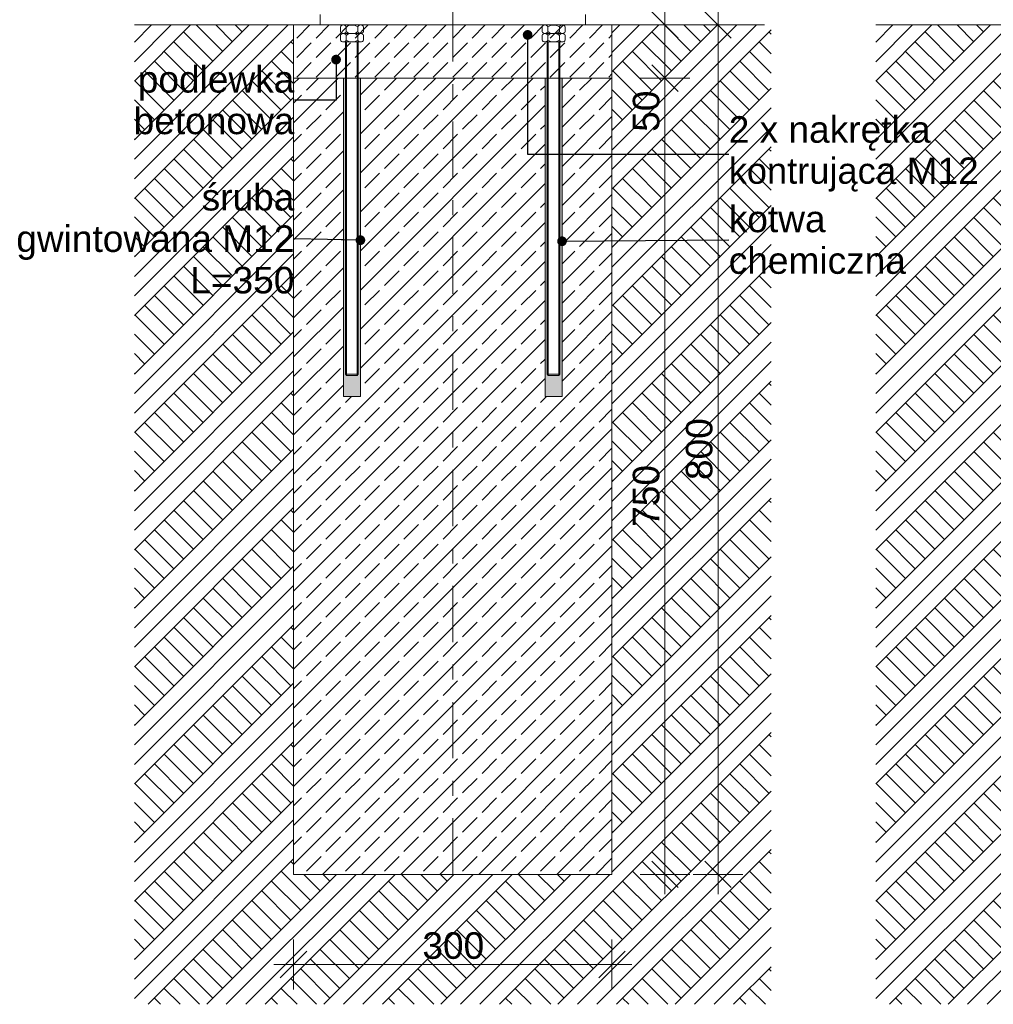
# Model space of a CAD drawing. Header units: millimetres. Extents: x 2143 to 5070, y -2093 to 697.
# Tile 3 of 16: x 2143 to 3060, y -705 to 222. Entities that reach past the tile are written whole.
import ezdxf

# ---------------------------------------------------------------- set-up
doc = ezdxf.new("R2010")
doc.units = ezdxf.units.MM
doc.header["$MEASUREMENT"] = 0
doc.linetypes.add('Przerywana podwójnie', pattern=[109.361107, 52.916665, -21.166666, 14.111111, -21.166666])
for name, color, linetype, lineweight in [('0_Nr_pióra__1', 7, 'Continuous', 13), ('0_Nr_pióra__7', 7, 'Continuous', 13), ('Konstrukcja - Stropy_Nr_pióra__1', 7, 'Continuous', 13), ('Konstrukcja - Słupy_Nr_pióra__101', 252, 'Continuous', 5), ('Opisy - Etykiety_Nr_pióra__1', 7, 'Continuous', 13), ('Wymiarowanie - Detale_Nr_pióra__1', 7, 'Continuous', 13)]:
    doc.layers.add(name, color=color, linetype=linetype, lineweight=lineweight)
doc.layers.add('Wymiarowanie - Detale', color=7, linetype='Continuous')
doc.styles.add('STYL_AUTOMATYCZNY_1', font='arial.ttf')
doc.linetypes.add('Szkic', pattern='A,0,[1,A-071.Shx,S=1.587302,R=0,X=0,Y=4.79217e-17],-200,0', length=200)
doc.dimstyles.new('STYL_AUTOMATYCZNY__1', dxfattribs={"dimtxt": 25, "dimasz": 23.75, "dimexe": 0.18, "dimexo": 0.0625, "dimgap": 0, "dimtad": 1, "dimdec": 0, "dimzin": 0, "dimdsep": 46, "dimtxsty": 'STYL_AUTOMATYCZNY_1', "dimblk": 'ARROWHEAD_6', "dimblk1": 'ARROWHEAD_6', "dimblk2": 'ARROWHEAD_6', "dimcen": 0.09, "dimse1": 1, "dimse2": 1, "dimclrd": 7, "dimclre": 7, "dimclrt": 7, "dimazin": 0, "dimtfac": 1, "dimtdec": 4, "dimtmove": 0, "dimatfit": 3, "dimfxl": 1, "dimtolj": 1, "dimtzin": 0, "dimarcsym": 0})
doc.dimstyles.new('STYL_AUTOMATYCZNY__2', dxfattribs={"dimtxt": 25, "dimasz": 23.75, "dimexe": 0.18, "dimexo": 0.0625, "dimgap": 0, "dimtad": 1, "dimdec": 0, "dimzin": 0, "dimdsep": 46, "dimtxsty": 'STYL_AUTOMATYCZNY_1', "dimblk": 'ARROWHEAD_6', "dimblk1": 'ARROWHEAD_6', "dimblk2": 'ARROWHEAD_6', "dimcen": 0.09, "dimse1": 1, "dimse2": 1, "dimclrd": 7, "dimclre": 7, "dimclrt": 7, "dimazin": 0, "dimtfac": 1, "dimtdec": 4, "dimtmove": 2, "dimatfit": 3, "dimfxl": 1, "dimtolj": 1, "dimtzin": 0, "dimarcsym": 0})
doc.dimstyles.new('STYL_AUTOMATYCZNY__4', dxfattribs={"dimtxt": 25, "dimasz": 23.75, "dimexe": 0.18, "dimexo": 0.0625, "dimgap": 0, "dimtad": 1, "dimtih": 1, "dimtoh": 1, "dimdec": 0, "dimzin": 0, "dimdsep": 46, "dimtxsty": 'STYL_AUTOMATYCZNY_1', "dimblk": 'ARROWHEAD_6', "dimblk1": 'ARROWHEAD_6', "dimblk2": 'ARROWHEAD_6', "dimcen": 0.09, "dimse1": 1, "dimse2": 1, "dimclrd": 7, "dimclre": 7, "dimclrt": 7, "dimazin": 0, "dimtfac": 1, "dimtdec": 4, "dimtmove": 0, "dimatfit": 3, "dimfxl": 1, "dimtolj": 1, "dimtzin": 0, "dimarcsym": 0})
doc.dimstyles.new('STYL_AUTOMATYCZNY__6', dxfattribs={"dimtxt": 0.18, "dimasz": 18.24, "dimexe": 0.18, "dimexo": 0.0625, "dimgap": 0, "dimtad": 0, "dimtih": 1, "dimtoh": 1, "dimdec": 4, "dimzin": 0, "dimdsep": 46, "dimcen": 0.09, "dimadec": 0, "dimazin": 0, "dimtfac": 1, "dimtdec": 4, "dimtmove": 0, "dimatfit": 3, "dimldrblk": 'ARROWHEAD_11', "dimfxl": 1, "dimtolj": 1, "dimtzin": 0, "dimarcsym": 0})

# ---------------------------------------------------------------- blocks, each defined once
blk = doc.blocks.new('*D23')
at = {"layer": 'Wymiarowanie - Detale_Nr_pióra__1', "color": 7, "linetype": 'Continuous', "lineweight": 13}
for p, q in [((2401.06, -691.22), (2401.06, -644.35)), ((2701.06, -691.22), (2701.06, -644.35)), ((2413.56, -655.28), (2388.56, -680.28)), ((2688.56, -680.28), (2713.56, -655.28)), ((2382.31, -667.78), (2401.06, -667.78)), ((2401.06, -667.78), (2701.06, -667.78)), ((2701.06, -667.78), (2719.81, -667.78))]:
    blk.add_line(p, q, dxfattribs=at)
at = {"layer": 'Wymiarowanie - Detale_Nr_pióra__1', "color": 7, "lineweight": 13, "insert": (2522.45, -662.78), "char_height": 25, "attachment_point": 7, "style": 'STYL_AUTOMATYCZNY_1'}
blk.add_mtext('\\A1;{\\pql;\\fArial|b0|i0|c238|p0;\\W1.000000;300}', dxfattribs=at)
blk = doc.blocks.new('ARROWHEAD_6')
at = {"color": 0, "linetype": 'Continuous', "lineweight": 0}
for p, q in [((-0.5, -0.5), (0.5, 0.5)), ((0, 0), (-1, 0))]:
    blk.add_line(p, q, dxfattribs=at)
blk = doc.blocks.new('*D24')
at = {"layer": 'Wymiarowanie - Detale_Nr_pióra__1', "color": 7, "linetype": 'Continuous', "lineweight": 13}
for p, q in [((2738.56, 179.63), (2763.56, 154.63)), ((2774.49, 167.13), (2727.62, 167.13)), ((2751.06, -582.87), (2751.06, 167.13)), ((2738.56, -570.37), (2763.56, -595.37)), ((2774.49, -582.87), (2727.62, -582.87)), ((2751.06, -601.62), (2751.06, -582.87))]:
    blk.add_line(p, q, dxfattribs=at)
at = {"layer": 'Wymiarowanie - Detale_Nr_pióra__1', "color": 7, "lineweight": 13, "char_height": 25, "attachment_point": 7, "rotation": 90, "style": 'STYL_AUTOMATYCZNY_1'}
for s, insert in [('\\A1;{\\pql;\\fArial|b0|i0|c238|p0;\\W1.000000;50}', (2746.06, 116.49)), ('\\A1;{\\pql;\\fArial|b0|i0|c238|p0;\\W1.000000;750}', (2746.06, -255.54))]:
    blk.add_mtext(s, dxfattribs=dict(at, insert=insert))
blk = doc.blocks.new('*D25')
at = {"layer": 'Wymiarowanie - Detale_Nr_pióra__1', "color": 7, "linetype": 'Continuous', "lineweight": 13}
for p, q in [((2738.56, 229.63), (2763.56, 204.63)), ((2751.06, 167.13), (2751.06, 217.13)), ((2738.56, 179.63), (2763.56, 154.63)), ((2774.49, 167.13), (2727.62, 167.13))]:
    blk.add_line(p, q, dxfattribs=at)
blk = doc.blocks.new('*D26')
at = {"layer": 'Wymiarowanie - Detale_Nr_pióra__1', "color": 7, "linetype": 'Continuous', "lineweight": 13}
for p, q in [((2763.56, 264.63), (2738.56, 289.63)), ((2751.06, 277.13), (2751.06, 295.88)), ((2774.49, 277.13), (2727.62, 277.13)), ((2751.06, 217.13), (2751.06, 277.13)), ((2738.56, 229.63), (2763.56, 204.63)), ((2774.49, 217.13), (2727.62, 217.13)), ((2751.06, 167.13), (2751.06, 217.13))]:
    blk.add_line(p, q, dxfattribs=at)
at = {"layer": 'Wymiarowanie - Detale_Nr_pióra__1', "color": 7, "lineweight": 13, "insert": (2746.06, 228.66), "char_height": 25, "attachment_point": 7, "rotation": 90, "style": 'STYL_AUTOMATYCZNY_1'}
blk.add_mtext('\\A1;{\\pql;\\fArial|b0|i0|c238|p0;\\W1.000000;60}', dxfattribs=at)
blk = doc.blocks.new('*D27')
at = {"layer": 'Wymiarowanie - Detale_Nr_pióra__1', "color": 7, "linetype": 'Continuous', "lineweight": 13}
for p, q in [((2801.06, 217.13), (2801.06, 235.88)), ((2813.56, 204.63), (2788.56, 229.63)), ((2824.49, 217.13), (2777.62, 217.13)), ((2801.06, -582.87), (2801.06, 217.13)), ((2788.56, -570.37), (2813.56, -595.37)), ((2824.49, -582.87), (2777.62, -582.87)), ((2801.06, -601.62), (2801.06, -582.87))]:
    blk.add_line(p, q, dxfattribs=at)
at = {"layer": 'Wymiarowanie - Detale_Nr_pióra__1', "color": 7, "lineweight": 13, "insert": (2796.06, -211.48), "char_height": 25, "attachment_point": 7, "rotation": 90, "style": 'STYL_AUTOMATYCZNY_1'}
blk.add_mtext('\\A1;{\\pql;\\fArial|b0|i0|c238|p0;\\W1.000000;800}', dxfattribs=at)
blk = doc.blocks.new('ARROWHEAD_11')
at = {"color": 0, "linetype": 'Continuous', "lineweight": 0}
blk.add_line((0, 0), (-1, 0), dxfattribs=at)
at = {"color": 0, "linetype": 'Continuous', "lineweight": 0, "const_width": 0.25, "flags": 128}
blk.add_lwpolyline([(-0.125, 0, 1), (0.125, 0, 1)], format="xyb", close=True, dxfattribs=at)

msp = doc.modelspace()

# ---------------------------------------------------------------- hatches: boundary and pattern name
at = {"layer": 'Konstrukcja - Słupy_Nr_pióra__101', "linetype": 'Continuous', "lineweight": 5}
h = msp.add_hatch(dxfattribs=at)
h.set_pattern_fill('Grunt_0001', color=252, style=0, pattern_type=2)
h.set_pattern_definition([(45, (2876.576, 17.504), (-27.5772, 27.5772), []), (45, (2867.38, 26.7), (-55.1543, 55.1543), []), (45, (2858.19, 35.89), (-55.1543, 55.1543), []), (135, (2848.999, 45.081), (9.19239, 9.19239), [39, -39])])
h.paths.add_polyline_path([(2251.06, -705.25), (2251.06, 217.13), (2401.06, 217.13), (2401.06, -582.87), (2701.06, -582.87), (2701.06, 217.13), (2851.1, 217.13), (2851.1, -705.25)])
h = msp.add_hatch(dxfattribs=at)
h.set_pattern_fill('Beton_0001', color=252, style=0, pattern_type=2)
h.set_pattern_definition([(45, (2551.057, -162.874), (-18.3848, 18.3848), [19.5, -6.5]), (45, (2551.057, -144.49), (-18.3848, 18.3848), [19.5, -6.5])])
h.paths.add_polyline_path([(2401.06, 167.13), (2701.06, 167.13), (2701.06, 217.13), (2401.06, 217.13)])
h = msp.add_hatch(dxfattribs=at)
h.set_pattern_fill('Grunt_0001', color=252, style=0, pattern_type=2)
h.set_pattern_definition([(45, (3575.167, 17.504), (-27.5772, 27.5772), []), (45, (3565.974, 26.7), (-55.1543, 55.1543), []), (45, (3556.78, 35.89), (-55.1543, 55.1543), []), (135, (3547.59, 45.081), (9.19239, 9.19239), [39, -39])])
h.paths.add_polyline_path([(3399.65, 217.13), (3552.69, 217.13), (3552.69, -705.25), (2949.65, -705.25), (2949.65, 217.13), (3099.65, 217.13), (3099.65, -582.87), (3399.65, -582.87)])
h = msp.add_hatch(dxfattribs=at)
h.set_pattern_fill('Beton_zbrojony_0001', color=252, style=0, pattern_type=2)
h.set_pattern_definition([(45, (2551.057, -202.874), (-18.3848, 18.3848), []), (45, (2541.864, -193.682), (-18.3848, 18.3848), [19.5, -6.5])])
h.paths.add_polyline_path([(2401.06, -582.87), (2701.06, -582.87), (2701.06, 167.13), (2654.06, 167.13), (2654.06, -132.87), (2638.06, -132.87), (2638.06, 167.13), (2464.06, 167.13), (2464.06, -132.87), (2448.06, -132.87), (2448.06, 167.13), (2401.06, 167.13)])
h = msp.add_hatch(dxfattribs=at)
h.set_pattern_fill('Beton_zbrojony_0001', color=252, style=0, pattern_type=2)
h.set_pattern_definition([(45, (2456.0566, 37.126), (-1.838478, 1.838478), []), (45, (2455.1374, 38.0453), (-1.838478, 1.838478), [1.95, -0.65])])
h.paths.add_polyline_path([(2448.06, 167.13), (2448.06, -132.87), (2464.06, -132.87), (2464.06, 167.13), (2462.06, 167.13), (2462.06, -111.87), (2461.06, -112.87), (2451.06, -112.87), (2450.06, -111.87), (2450.06, 167.13)])
h = msp.add_hatch(dxfattribs=at)
h.set_pattern_fill('Beton_zbrojony_0001', color=252, style=0, pattern_type=2)
h.set_pattern_definition([(45, (2646.0566, 37.126), (-1.838478, 1.838478), []), (45, (2645.1374, 38.0453), (-1.838478, 1.838478), [1.95, -0.65])])
h.paths.add_polyline_path([(2638.06, 167.13), (2638.06, -132.87), (2654.06, -132.87), (2654.06, 167.13), (2652.06, 167.13), (2652.06, -111.87), (2651.06, -112.87), (2641.06, -112.87), (2640.06, -111.87), (2640.06, 167.13)])

# ---------------------------------------------------------------- linework, layer by layer
at = {"layer": '0_Nr_pióra__1', "color": 7, "linetype": 'Continuous', "lineweight": 13}
for p, q in [((2451.06, -112.87), (2451.06, 201.13)), ((2461.06, -112.87), (2461.06, 201.13)), ((2641.06, -112.87), (2641.06, 201.13)), ((2651.06, -112.87), (2651.06, 201.13))]:
    msp.add_line(p, q, dxfattribs=at)
at = {"layer": '0_Nr_pióra__7', "color": 7, "linetype": 'Przerywana podwójnie', "lineweight": 13}
msp.add_line((2551.06, -582.87), (2551.06, 643.63), dxfattribs=at)
at = {"layer": '0_Nr_pióra__7', "color": 7, "linetype": 'Continuous', "lineweight": 13}
for p, q in [((2251.06, 217.13), (2844.68, 217.13)), ((2704.06, 217.13), (2398.06, 217.13)), ((2401.06, 167.13), (2401.06, 217.13)), ((2445.18, 215.35), (2445.18, 210.91)), ((2450.65, 217.13), (2447.92, 217.13)), ((2461.6, 217.13), (2450.65, 217.13)), ((2450.65, 215.35), (2450.65, 210.91)), ((2464.34, 217.13), (2461.6, 217.13)), ((2461.6, 215.35), (2461.6, 210.91)), ((2467.08, 215.35), (2467.08, 210.91)), ((2635.18, 215.35), (2635.18, 210.91)), ((2640.65, 217.13), (2637.92, 217.13)), ((2651.6, 217.13), (2640.65, 217.13)), ((2640.65, 215.35), (2640.65, 210.91)), ((2654.34, 217.13), (2651.6, 217.13)), ((2651.6, 215.35), (2651.6, 210.91)), ((2657.08, 215.35), (2657.08, 210.91)), ((2701.06, 167.13), (2701.06, 217.13)), ((2949.65, 217.13), (3096.65, 217.13)), ((2445.18, 207.35), (2445.18, 202.91)), ((2450.65, 209.13), (2447.92, 209.13)), ((2450.65, 209.13), (2447.92, 209.13)), ((2461.6, 209.13), (2450.65, 209.13)), ((2461.6, 209.13), (2450.65, 209.13)), ((2450.65, 207.35), (2450.65, 202.91)), ((2464.34, 209.13), (2461.6, 209.13)), ((2464.34, 209.13), (2461.6, 209.13)), ((2461.6, 207.35), (2461.6, 202.91)), ((2467.08, 207.35), (2467.08, 202.91)), ((2635.18, 207.35), (2635.18, 202.91)), ((2640.65, 209.13), (2637.92, 209.13)), ((2640.65, 209.13), (2637.92, 209.13)), ((2651.6, 209.13), (2640.65, 209.13)), ((2651.6, 209.13), (2640.65, 209.13)), ((2640.65, 207.35), (2640.65, 202.91)), ((2654.34, 209.13), (2651.6, 209.13)), ((2654.34, 209.13), (2651.6, 209.13)), ((2651.6, 207.35), (2651.6, 202.91)), ((2657.08, 207.35), (2657.08, 202.91)), ((2450.65, 201.13), (2447.92, 201.13)), ((2450.06, -111.87), (2450.06, 201.13)), ((2461.6, 201.13), (2450.65, 201.13)), ((2464.34, 201.13), (2461.6, 201.13)), ((2462.06, -111.87), (2462.06, 201.13)), ((2640.65, 201.13), (2637.92, 201.13)), ((2640.06, -111.87), (2640.06, 201.13)), ((2651.6, 201.13), (2640.65, 201.13)), ((2654.34, 201.13), (2651.6, 201.13)), ((2652.06, -111.87), (2652.06, 201.13)), ((2401.06, 167.13), (2448.06, 167.13)), ((2448.06, -132.87), (2448.06, 167.13)), ((2448.06, 167.13), (2652.06, 167.13)), ((2464.06, -132.87), (2464.06, 167.13)), ((2638.06, -132.87), (2638.06, 167.13)), ((2652.06, 167.13), (2701.06, 167.13)), ((2654.06, -132.87), (2654.06, 167.13)), ((2450.06, -111.87), (2462.06, -111.87)), ((2450.06, -111.87), (2451.06, -112.87)), ((2451.06, -112.87), (2461.06, -112.87)), ((2462.06, -111.87), (2461.06, -112.87)), ((2640.06, -111.87), (2652.06, -111.87)), ((2640.06, -111.87), (2641.06, -112.87)), ((2641.06, -112.87), (2651.06, -112.87)), ((2652.06, -111.87), (2651.06, -112.87)), ((2448.06, -132.87), (2464.06, -132.87)), ((2654.06, -132.87), (2638.06, -132.87))]:
    msp.add_line(p, q, dxfattribs=at)
at = {"layer": '0_Nr_pióra__7', "color": 7, "linetype": 'Szkic', "lineweight": 13}
for p, q in [((2401.06, 167.13), (2401.06, -582.87)), ((2701.06, 167.13), (2701.06, -582.87)), ((2401.06, -582.87), (2701.06, -582.87))]:
    msp.add_line(p, q, dxfattribs=at)
at = {"layer": '0_Nr_pióra__7', "color": 7, "linetype": 'Continuous', "lineweight": 13}
for centre, radius, start, end in [((2447.92, 214.13), 3, 23.95686, 156.04314), ((2456.13, 207.81), 9.31, 53.99464, 126.00536), ((2464.34, 214.13), 3, 23.95686, 156.04314), ((2637.92, 214.13), 3, 23.95686, 156.04314), ((2646.13, 207.81), 9.31, 53.99464, 126.00536), ((2654.34, 214.13), 3, 23.95686, 156.04314), ((2447.92, 212.12), 3, 203.95686, 336.04314), ((2447.92, 206.13), 3, 23.95686, 156.04314), ((2456.13, 218.44), 9.31, 233.99464, 306.00536), ((2456.13, 199.81), 9.31, 53.99464, 126.00536), ((2464.34, 212.12), 3, 203.95686, 336.04314), ((2464.34, 206.13), 3, 23.95686, 156.04314), ((2637.92, 212.12), 3, 203.95686, 336.04314), ((2637.92, 206.13), 3, 23.95686, 156.04314), ((2646.13, 218.44), 9.31, 233.99464, 306.00536), ((2646.13, 199.81), 9.31, 53.99464, 126.00536), ((2654.34, 212.12), 3, 203.95686, 336.04314), ((2654.34, 206.13), 3, 23.95686, 156.04314), ((2447.92, 204.12), 3, 203.95686, 336.04314), ((2456.13, 210.44), 9.31, 233.99464, 306.00536), ((2464.34, 204.12), 3, 203.95686, 336.04314), ((2637.92, 204.12), 3, 203.95686, 336.04314), ((2646.13, 210.44), 9.31, 233.99464, 306.00536), ((2654.34, 204.12), 3, 203.95686, 336.04314)]:
    msp.add_arc(centre, radius, start, end, dxfattribs=at)
at = {"layer": 'Konstrukcja - Stropy_Nr_pióra__1', "color": 7, "linetype": 'Continuous', "lineweight": 13}
for p, q in [((2426.06, 217.13), (2426.06, 227.13)), ((2676.06, 217.13), (2676.06, 227.13)), ((2426.06, 217.13), (2676.06, 217.13))]:
    msp.add_line(p, q, dxfattribs=at)

# ---------------------------------------------------------------- texts
at = {"layer": 'Opisy - Etykiety_Nr_pióra__1', "color": 7, "linetype": 'Continuous', "lineweight": 13, "char_height": 25, "style": 'STYL_AUTOMATYCZNY_1'}
for s, insert, width, attachment_point, line_spacing_factor in [('\\A1;{\\pqr;\\fArial|b0|i0|c238|p0;\\W1.000000;podlewka betonowa}', (2401.83, 146.22), 195.6232, 6, 0.94064), ('\\A1;{\\pql;\\fArial|b0|i0|c238|p0;\\W1.000000;2 x nakrętka \\fArial|b0|i0|c238|p0;\\W1.000000; \\fArial|b0|i0|c238|p0;\\H0.977376x;\\W1.000000;kontrując\\fArial|b0|i0|c238|p0;\\H1.023148x;\\W1.000000;a \\fArial|b0|i0|c238|p0;\\W1.000000;M12 }', (2811.14, 95.58), 238.6772, 4, 0.933718), ('\\A1;{\\pqr;\\fArial|b0|i0|c238|p0;\\W1.000000;śruba \\P\\pqr;\\fArial|b0|i0|c238|p0;\\W1.000000;gwintowana M12 L=350}', (2401.83, 15.69), 264.3161, 6, 0.937061), ('\\A1;{\\pql;\\fArial|b0|i0|c238|p0;\\W1.000000;kotwa chemiczna}', (2811.14, 14.69), 238.6772, 4, 0.94064)]:
    msp.add_mtext(s, dxfattribs=dict(at, insert=insert, width=width, attachment_point=attachment_point, line_spacing_factor=line_spacing_factor))

# ---------------------------------------------------------------- dimensions: what is measured, and where the dimension line sits
at = {"layer": 'Wymiarowanie - Detale', "color": 7, "linetype": 'Continuous', "lineweight": 13}
for base, p1, p2, dimstyle, picture, middle in [((2751.06, 277.13), (2844.68, 217.13), (2701.06, 277.13), 'STYL_AUTOMATYCZNY__2', '*D26', (2733.56, 247.69)), ((2801.06, 217.13), (2701.06, -582.87), (2844.68, 217.13), 'STYL_AUTOMATYCZNY__1', '*D27', (2783.56, -182.94)), ((2751.06, 217.13), (2701.06, 167.13), (2844.68, 217.13), 'STYL_AUTOMATYCZNY__1', '*D25', (2733.56, 135.52)), ((2751.06, 167.13), (2701.06, -582.87), (2701.06, 167.13), 'STYL_AUTOMATYCZNY__1', '*D24', (2733.56, -227.01))]:
    dim = msp.add_linear_dim(base=base, p1=p1, p2=p2, angle=90, dimstyle=dimstyle, dxfattribs=at)
    dim.commit()
    dim.dimension.update_dxf_attribs({"geometry": picture, "text_midpoint": middle, "dimtype": 160, "text_rotation": 90})
dim = msp.add_linear_dim(base=(2701.06, -667.78), p1=(2401.06, -582.87), p2=(2701.06, -582.87), dimstyle='STYL_AUTOMATYCZNY__4', dxfattribs=at)
dim.commit()
dim.dimension.update_dxf_attribs({"geometry": '*D23', "text_midpoint": (2550.99, -650.28), "dimtype": 160})

# ---------------------------------------------------------------- leaders
at = {"layer": 'Opisy - Etykiety_Nr_pióra__1', "color": 7, "linetype": 'Continuous', "lineweight": 13, "annotation_type": 0, "has_hookline": 1}
for points, hookline_direction, text_width in [([(2621.62, 207.81), (2621.62, 95.58), (2811.14, 95.58)], 0, 231.22), ([(2441.11, 184.54), (2441.11, 146.22), (2401.83, 146.22)], 1, 147.55), ([(2464.06, 14.47), (2401.83, 15.69)], 1, 258.85), ([(2654.06, 13.47), (2811.14, 14.69)], 0, 163.93)]:
    msp.add_leader(points, dimstyle='STYL_AUTOMATYCZNY__6', dxfattribs=dict(at, hookline_direction=hookline_direction, text_width=text_width))

doc.saveas('drawing.dxf')
